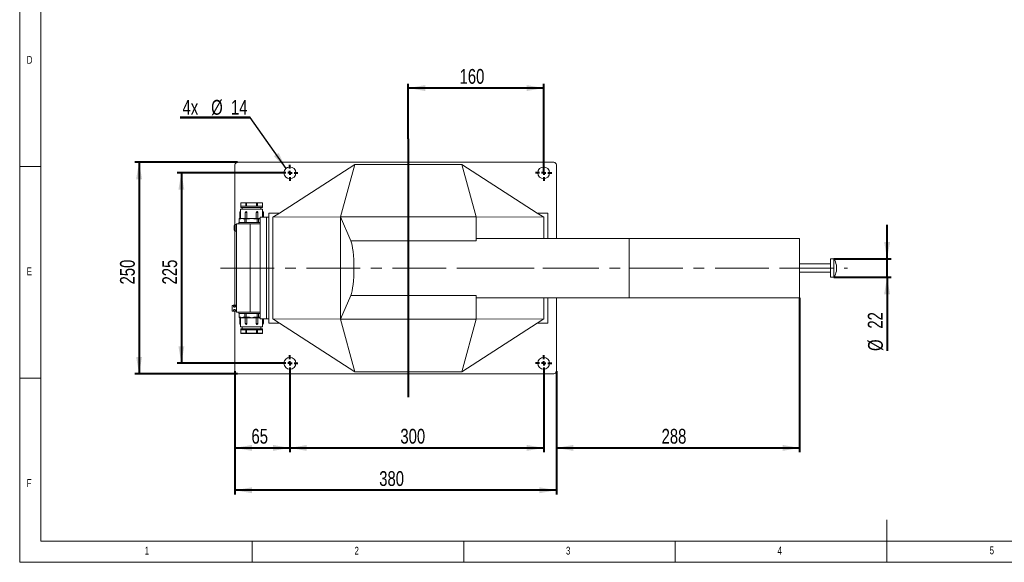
# Model space of a CAD drawing. Header units: millimetres. Extents: x 5 to 592, y 5 to 292.
# Tile 1 of 8: x 5 to 238, y 5 to 133. Entities that reach past the tile are written whole.
import ezdxf

# ---------------------------------------------------------------- set-up
doc = ezdxf.new("R2010")
doc.units = ezdxf.units.MM
doc.linetypes.add('CENTERX2', pattern=[20.32, 12.7, -2.54, 2.54, -2.54])
doc.layers.add('KÓTY_DO_VÝKRESŮ_NA_WEB', color=7, linetype='Continuous', lineweight=40)
doc.styles.add('SLDTEXTSTYLE0', font='TXT', dxfattribs={"width": 0.75})
doc.dimstyles.new('SLDDIMSTYLE0', dxfattribs={"dimtxt": 3.5, "dimasz": 4, "dimexe": 0, "dimexo": 0.0625, "dimgap": 0.875, "dimtad": 1, "dimdec": 1, "dimlfac": 5, "dimrnd": 1e-09, "dimzin": 12, "dimdsep": 46, "dimtxsty": 'SLDTEXTSTYLE0', "dimsah": 1, "dimcen": 0.09, "dimadec": 0, "dimazin": 3, "dimtfac": 1, "dimtmove": 0, "dimatfit": 0, "dimfxl": 1, "dimfrac": 2, "dimtolj": 1, "dimtzin": 12, "dimarcsym": 0})
doc.dimstyles.new('SLDDIMSTYLE1', dxfattribs={"dimtxt": 3.5, "dimasz": 4, "dimexe": 0, "dimexo": 0.0625, "dimgap": 0.875, "dimtad": 1, "dimdec": 1, "dimlfac": 5, "dimrnd": 1e-09, "dimzin": 12, "dimdsep": 46, "dimtxsty": 'SLDTEXTSTYLE0', "dimsah": 1, "dimcen": 0.09, "dimadec": 0, "dimazin": 3, "dimtfac": 1, "dimtofl": 0, "dimtmove": 0, "dimatfit": 3, "dimfxl": 1, "dimfrac": 2, "dimtolj": 1, "dimtzin": 12, "dimarcsym": 0})
doc.dimstyles.new('SLDDIMSTYLE2', dxfattribs={"dimtxt": 0.18, "dimasz": 4, "dimexe": 0, "dimexo": 0.0625, "dimgap": 0, "dimtad": 0, "dimtih": 1, "dimtoh": 1, "dimdec": 0, "dimrnd": 1e-09, "dimzin": 0, "dimdsep": 46, "dimtxsty": 'Standard', "dimsah": 1, "dimcen": 0.09, "dimadec": 0, "dimazin": 0, "dimtfac": 4, "dimtdec": 0, "dimtofl": 0, "dimtmove": 0, "dimatfit": 3, "dimfxl": 1, "dimfrac": 2, "dimtolj": 1, "dimtzin": 0, "dimarcsym": 0})

# ---------------------------------------------------------------- blocks, each defined once
blk = doc.blocks.new('_D_16')
at = {"layer": 'KÓTY_DO_VÝKRESŮ_NA_WEB'}
for p, q in [((96.89, 105.08), (96.89, 118.07)), ((128.89, 117.07), (96.89, 117.07)), ((128.89, 97.05), (128.89, 118.07))]:
    blk.add_line(p, q, dxfattribs=at)
for points in [[(96.89, 117.07), (100.89, 116.37), (100.89, 117.77)], [(128.89, 117.07), (124.89, 117.77), (124.89, 116.37)]]:
    blk.add_solid(points, dxfattribs=at)
at = {"layer": 'KÓTY_DO_VÝKRESŮ_NA_WEB', "insert": (109.01, 121.58), "char_height": 3.5, "attachment_point": 1, "style": 'SLDTEXTSTYLE0'}
blk.add_mtext('160', dxfattribs=at)
blk = doc.blocks.new('_D_17')
at = {"layer": 'KÓTY_DO_VÝKRESŮ_NA_WEB'}
for p, q in [((66.98, 97.04), (42.23, 97.04)), ((43.23, 97.04), (43.23, 52.04)), ((66.98, 52.04), (42.23, 52.04))]:
    blk.add_line(p, q, dxfattribs=at)
for points in [[(43.23, 97.04), (42.53, 93.04), (43.93, 93.04)], [(43.23, 52.04), (43.93, 56.04), (42.53, 56.04)]]:
    blk.add_solid(points, dxfattribs=at)
at = {"layer": 'KÓTY_DO_VÝKRESŮ_NA_WEB', "insert": (38.71, 70.66), "char_height": 3.5, "attachment_point": 1, "rotation": 90, "style": 'SLDTEXTSTYLE0'}
blk.add_mtext('225', dxfattribs=at)
blk = doc.blocks.new('_D_18')
at = {"layer": 'KÓTY_DO_VÝKRESŮ_NA_WEB'}
for p, q in [((56.48, 99.54), (32.23, 99.54)), ((33.23, 99.54), (33.23, 49.54)), ((56.48, 49.54), (32.23, 49.54))]:
    blk.add_line(p, q, dxfattribs=at)
for points in [[(33.23, 99.54), (32.53, 95.54), (33.93, 95.54)], [(33.23, 49.54), (33.93, 53.54), (32.53, 53.54)]]:
    blk.add_solid(points, dxfattribs=at)
at = {"layer": 'KÓTY_DO_VÝKRESŮ_NA_WEB', "insert": (28.71, 70.66), "char_height": 3.5, "attachment_point": 1, "rotation": 90, "style": 'SLDTEXTSTYLE0'}
blk.add_mtext('250', dxfattribs=at)
blk = doc.blocks.new('_D_19')
at = {"layer": 'KÓTY_DO_VÝKRESŮ_NA_WEB'}
for p, q in [((55.89, 50.13), (55.89, 31.03)), ((68.89, 50.13), (68.89, 31.03)), ((55.89, 32.03), (68.89, 32.03))]:
    blk.add_line(p, q, dxfattribs=at)
for points in [[(55.89, 32.03), (59.89, 31.33), (59.89, 32.73)], [(68.89, 32.03), (64.89, 32.73), (64.89, 31.33)]]:
    blk.add_solid(points, dxfattribs=at)
at = {"layer": 'KÓTY_DO_VÝKRESŮ_NA_WEB', "insert": (59.8, 36.54), "char_height": 3.5, "attachment_point": 1, "style": 'SLDTEXTSTYLE0'}
blk.add_mtext('65', dxfattribs=at)
blk = doc.blocks.new('_D_20')
at = {"layer": 'KÓTY_DO_VÝKRESŮ_NA_WEB'}
for p, q in [((68.89, 50.13), (68.89, 31.03)), ((128.89, 50.13), (128.89, 31.03)), ((68.89, 32.03), (128.89, 32.03))]:
    blk.add_line(p, q, dxfattribs=at)
for points in [[(68.89, 32.03), (72.89, 31.33), (72.89, 32.73)], [(128.89, 32.03), (124.89, 32.73), (124.89, 31.33)]]:
    blk.add_solid(points, dxfattribs=at)
at = {"layer": 'KÓTY_DO_VÝKRESŮ_NA_WEB', "insert": (95.01, 36.54), "char_height": 3.5, "attachment_point": 1, "style": 'SLDTEXTSTYLE0'}
blk.add_mtext('300', dxfattribs=at)
blk = doc.blocks.new('_D_21')
at = {"layer": 'KÓTY_DO_VÝKRESŮ_NA_WEB'}
for p, q in [((55.89, 50.13), (55.89, 21.03)), ((131.89, 50.13), (131.89, 21.03)), ((131.89, 22.03), (55.89, 22.03))]:
    blk.add_line(p, q, dxfattribs=at)
for points in [[(55.89, 22.03), (59.89, 21.33), (59.89, 22.73)], [(131.89, 22.03), (127.89, 22.73), (127.89, 21.33)]]:
    blk.add_solid(points, dxfattribs=at)
at = {"layer": 'KÓTY_DO_VÝKRESŮ_NA_WEB', "insert": (90.01, 26.54), "char_height": 3.5, "attachment_point": 1, "style": 'SLDTEXTSTYLE0'}
blk.add_mtext('380', dxfattribs=at)
blk = doc.blocks.new('_D_22')
at = {"layer": 'KÓTY_DO_VÝKRESŮ_NA_WEB'}
for p, q in [((189.41, 67.53), (189.41, 31.03)), ((131.89, 50.13), (131.89, 31.03)), ((131.89, 32.03), (189.41, 32.03))]:
    blk.add_line(p, q, dxfattribs=at)
for points in [[(131.89, 32.03), (135.89, 31.33), (135.89, 32.73)], [(189.41, 32.03), (185.41, 32.73), (185.41, 31.33)]]:
    blk.add_solid(points, dxfattribs=at)
at = {"layer": 'KÓTY_DO_VÝKRESŮ_NA_WEB', "insert": (156.77, 36.54), "char_height": 3.5, "attachment_point": 1, "style": 'SLDTEXTSTYLE0'}
blk.add_mtext('288', dxfattribs=at)
blk = doc.blocks.new('_D_23')
at = {"layer": 'KÓTY_DO_VÝKRESŮ_NA_WEB'}
for p, q in [((210.09, 76.72), (210.09, 84.72)), ((197.52, 76.72), (211.09, 76.72)), ((210.09, 72.36), (210.09, 76.72)), ((197.52, 72.36), (211.09, 72.36)), ((210.09, 72.36), (210.09, 54.94))]:
    blk.add_line(p, q, dxfattribs=at)
for points in [[(210.09, 76.72), (210.79, 80.72), (209.39, 80.72)], [(210.09, 72.36), (209.39, 68.36), (210.79, 68.36)]]:
    blk.add_solid(points, dxfattribs=at)
at = {"layer": 'KÓTY_DO_VÝKRESŮ_NA_WEB', "char_height": 3.5, "attachment_point": 1, "rotation": 90, "style": 'SLDTEXTSTYLE0'}
for s, insert in [('22', (205.53, 60.22)), ('%%c', (205.58, 54.94))]:
    blk.add_mtext(s, dxfattribs=dict(at, insert=insert))
blk = doc.blocks.new('SW_NOTE_5')
at = {"layer": 'KÓTY_DO_VÝKRESŮ_NA_WEB', "color": 0}
for p, q in [((-16.57, 0), (0, 0)), ((0, 0), (-16.57, 0)), ((-16.57, 0), (0, 0)), ((0, 0), (-16.57, 0)), ((-16.57, 0), (0, 0)), ((0, 0), (-16.57, 0))]:
    blk.add_line(p, q, dxfattribs=at)
at = {"layer": 'KÓTY_DO_VÝKRESŮ_NA_WEB', "color": 0, "char_height": 3.5, "attachment_point": 2, "style": 'SLDTEXTSTYLE0'}
for s, insert in [('4x', (-14.17, 4.16)), ('%%c', (-7.89, 4.16)), ('14', (-2.61, 4.16))]:
    blk.add_mtext(s, dxfattribs=dict(at, insert=insert))
blk = doc.blocks.new('SW_CENTERMARKSYMBOL_1')
at = {"layer": 'KÓTY_DO_VÝKRESŮ_NA_WEB', "color": 0}
for p, q in [((-1, 0), (-1.9, 0)), ((0, 0), (-0.5, 0)), ((0, 1), (0, 1.9)), ((0, 0), (0, 0.5)), ((0, 0), (0, -0.5)), ((0, 0), (0.5, 0)), ((1, 0), (1.9, 0)), ((0, -1), (0, -1.9))]:
    blk.add_line(p, q, dxfattribs=at)
blk = doc.blocks.new('SW_CENTERMARKSYMBOL_2')
at = {"layer": 'KÓTY_DO_VÝKRESŮ_NA_WEB', "color": 0}
for p, q in [((-1, 0), (-1.9, 0)), ((0, 0), (-0.5, 0)), ((0, 1), (0, 1.9)), ((0, 0), (0, 0.5)), ((0, 0), (0, -0.5)), ((0, 0), (0.5, 0)), ((1, 0), (1.9, 0)), ((0, -1), (0, -1.9))]:
    blk.add_line(p, q, dxfattribs=at)
blk = doc.blocks.new('SW_CENTERMARKSYMBOL_3')
at = {"layer": 'KÓTY_DO_VÝKRESŮ_NA_WEB', "color": 0}
for p, q in [((-1, 0), (-1.9, 0)), ((0, 0), (-0.5, 0)), ((0, 1), (0, 1.9)), ((0, 0), (0, 0.5)), ((0, 0), (0, -0.5)), ((0, 0), (0.5, 0)), ((1, 0), (1.9, 0)), ((0, -1), (0, -1.9))]:
    blk.add_line(p, q, dxfattribs=at)
blk = doc.blocks.new('SW_CENTERMARKSYMBOL_4')
at = {"layer": 'KÓTY_DO_VÝKRESŮ_NA_WEB', "color": 0}
for p, q in [((-1, 0), (-1.9, 0)), ((0, 0), (-0.5, 0)), ((0, 1), (0, 1.9)), ((0, 0), (0, 0.5)), ((0, 0), (0, -0.5)), ((0, 0), (0.5, 0)), ((1, 0), (1.9, 0)), ((0, -1), (0, -1.9))]:
    blk.add_line(p, q, dxfattribs=at)
blk = doc.blocks.new('SW_CENTERMARKSYMBOL_5')
at = {"layer": 'KÓTY_DO_VÝKRESŮ_NA_WEB', "color": 0}
for p, q in [((-1, 0), (-1.9, 0)), ((0, 0), (-0.5, 0)), ((0, 1), (0, 1.9)), ((0, 0), (0, 0.5)), ((0, 0), (0, -0.5)), ((0, 0), (0.5, 0)), ((1, 0), (1.9, 0)), ((0, -1), (0, -1.9))]:
    blk.add_line(p, q, dxfattribs=at)

msp = doc.modelspace()

# ---------------------------------------------------------------- linework, layer by layer
at = {"color": 7, "linetype": 'Continuous', "lineweight": 0}
for p, q in [((5, 292), (5, 5)), ((10, 287), (10, 10)), ((5, 98.5), (10, 98.5)), ((10, 48.5), (5, 48.5)), ((210, 5), (210, 15)), ((10, 10), (410, 10)), ((60, 5), (60, 10)), ((110, 10), (110, 5)), ((160, 5), (160, 10)), ((5, 5), (415, 5))]:
    msp.add_line(p, q, dxfattribs=at)
at = {"color": 7, "linetype": 'Continuous', "lineweight": 15}
for p, q in [((55.89, 84.79), (55.89, 98.937)), ((56.49, 99.537), (131.29, 99.537)), ((66.436, 87.537), (84.208, 99.037)), ((84.208, 99.037), (80.89, 86.637)), ((109.573, 99.037), (84.208, 99.037)), ((112.89, 86.637), (109.573, 99.037)), ((109.573, 99.037), (127.345, 87.537)), ((131.89, 81.537), (131.89, 98.937)), ((57.229, 88.467), (57.229, 87.867)), ((57.229, 88.467), (62.425, 88.467)), ((57.256, 89.167), (57.256, 89.927)), ((57.256, 89.927), (57.262, 89.927)), ((57.256, 89.167), (57.256, 88.867)), ((57.258, 89.167), (57.256, 89.167)), ((62.399, 88.867), (57.256, 88.867)), ((58.468, 89.167), (57.258, 89.167)), ((58.461, 89.927), (57.262, 89.927)), ((57.262, 89.927), (57.262, 89.167)), ((57.296, 89.967), (58.496, 89.967)), ((57.627, 88.867), (57.627, 88.467)), ((58.461, 89.167), (58.461, 89.927)), ((58.461, 89.927), (58.476, 89.927)), ((58.476, 89.167), (58.468, 89.167)), ((58.476, 89.927), (58.476, 89.167)), ((58.608, 89.927), (58.476, 89.927)), ((58.542, 89.167), (58.476, 89.167)), ((58.496, 89.967), (58.628, 89.967)), ((58.608, 89.167), (58.542, 89.167)), ((58.608, 89.167), (58.608, 89.927)), ((58.608, 89.927), (58.628, 89.927)), ((58.618, 89.167), (58.608, 89.167)), ((61.037, 89.167), (58.618, 89.167)), ((58.628, 89.967), (58.628, 89.927)), ((58.628, 89.967), (61.027, 89.967)), ((58.628, 89.927), (58.628, 89.167)), ((61.027, 89.927), (58.628, 89.927)), ((61.027, 89.927), (61.027, 89.967)), ((61.027, 89.967), (61.159, 89.967)), ((61.027, 89.167), (61.027, 89.927)), ((61.027, 89.927), (61.047, 89.927)), ((61.047, 89.167), (61.037, 89.167)), ((61.047, 89.927), (61.047, 89.167)), ((61.179, 89.927), (61.047, 89.927)), ((61.113, 89.167), (61.047, 89.167)), ((61.179, 89.167), (61.113, 89.167)), ((61.159, 89.967), (62.359, 89.967)), ((61.179, 89.167), (61.179, 89.927)), ((61.179, 89.927), (61.193, 89.927)), ((61.187, 89.167), (61.179, 89.167)), ((62.397, 89.167), (61.187, 89.167)), ((61.193, 89.927), (61.193, 89.167)), ((62.393, 89.927), (61.193, 89.927)), ((62.027, 88.467), (62.027, 88.867)), ((62.393, 89.167), (62.393, 89.927)), ((62.393, 89.927), (62.399, 89.927)), ((62.399, 89.167), (62.397, 89.167)), ((62.399, 89.927), (62.399, 89.167)), ((62.399, 88.867), (62.399, 89.167)), ((62.425, 87.867), (62.425, 88.467)), ((56.927, 86.167), (56.927, 85.267)), ((57.22, 86.167), (56.927, 86.167)), ((57.027, 86.267), (57.307, 86.267)), ((57.029, 87.667), (57.029, 86.267)), ((57.237, 87.667), (57.029, 87.667)), ((57.237, 86.267), (57.237, 87.667)), ((57.307, 86.267), (57.577, 86.267)), ((57.577, 86.267), (58.021, 86.267)), ((58.227, 86.167), (57.934, 86.167)), ((58.021, 86.267), (58.301, 86.267)), ((58.227, 86.167), (58.227, 85.267)), ((58.527, 86.167), (58.227, 86.167)), ((58.301, 86.267), (58.554, 86.267)), ((58.328, 87.667), (58.328, 86.267)), ((58.705, 87.667), (58.328, 87.667)), ((59.113, 86.167), (58.527, 86.167)), ((58.527, 86.167), (58.527, 85.267)), ((58.554, 86.267), (59.113, 86.267)), ((58.705, 86.267), (58.705, 87.667)), ((59.113, 86.267), (59.827, 86.267)), ((59.113, 86.167), (59.113, 86.267)), ((59.827, 86.267), (60.541, 86.267)), ((60.541, 86.167), (60.541, 86.267)), ((60.541, 86.267), (61.101, 86.267)), ((61.127, 86.167), (60.541, 86.167)), ((60.949, 87.667), (60.949, 86.267)), ((61.326, 87.667), (60.949, 87.667)), ((61.101, 86.267), (61.354, 86.267)), ((61.427, 86.167), (61.127, 86.167)), ((61.127, 86.167), (61.127, 85.267)), ((61.326, 86.267), (61.326, 87.667)), ((61.354, 86.267), (61.634, 86.267)), ((61.427, 86.167), (61.427, 85.267)), ((61.72, 86.167), (61.427, 86.167)), ((61.634, 86.267), (61.89, 86.267)), ((61.89, 86.537), (61.89, 62.537)), ((61.89, 86.537), (63.39, 86.537)), ((62.418, 87.667), (62.418, 86.537)), ((62.625, 87.667), (62.418, 87.667)), ((62.625, 86.537), (62.625, 87.667)), ((63.39, 86.537), (63.39, 62.537)), ((63.39, 86.537), (63.89, 86.537)), ((63.89, 87.537), (63.89, 61.537)), ((66.436, 87.537), (63.89, 87.537)), ((64.89, 86.537), (66.436, 87.537)), ((80.89, 86.637), (64.89, 86.537)), ((64.89, 86.537), (64.89, 62.537)), ((80.89, 62.437), (80.89, 86.637)), ((83.271, 80.996), (80.89, 86.637)), ((112.89, 86.637), (80.89, 86.637)), ((112.89, 80.996), (112.89, 86.637)), ((128.89, 86.537), (112.89, 86.637)), ((127.345, 87.537), (128.89, 86.537)), ((127.345, 87.537), (129.89, 87.537)), ((128.89, 81.537), (128.89, 86.537)), ((129.89, 87.537), (129.89, 81.537)), ((55.747, 83.518), (55.747, 84.567)), ((55.947, 84.817), (55.947, 84.808)), ((56.227, 84.842), (55.966, 84.82)), ((55.966, 84.82), (55.966, 83.265)), ((56.227, 84.987), (56.227, 64.087)), ((56.227, 84.987), (59.527, 84.987)), ((56.827, 85.267), (56.827, 84.987)), ((56.827, 85.267), (61.89, 85.267)), ((59.527, 84.987), (59.527, 64.087)), ((59.527, 84.987), (61.89, 84.987)), ((55.89, 65.732), (55.89, 83.297)), ((55.947, 83.277), (55.947, 83.268)), ((55.966, 83.265), (56.227, 83.242)), ((149.09, 81.537), (112.89, 81.537)), ((189.41, 81.537), (149.09, 81.537)), ((149.09, 67.537), (149.09, 81.537)), ((189.41, 67.537), (189.41, 81.537)), ((83.271, 80.996), (112.89, 80.996)), ((196.708, 75.547), (189.41, 75.547)), ((197.508, 76.717), (196.708, 76.717)), ((196.708, 72.357), (196.708, 76.717)), ((197.508, 72.357), (197.508, 76.717)), ((198.091, 73.826), (198.091, 75.248)), ((189.41, 73.527), (196.708, 73.527)), ((196.708, 72.357), (197.508, 72.357)), ((83.271, 68.079), (80.89, 62.437)), ((83.271, 68.079), (112.89, 68.079)), ((112.89, 62.437), (112.89, 68.079)), ((112.89, 67.537), (149.09, 67.537)), ((128.89, 62.537), (128.89, 67.537)), ((129.89, 67.537), (129.89, 61.537)), ((131.89, 50.137), (131.89, 67.537)), ((149.09, 67.537), (189.41, 67.537)), ((55.227, 64.383), (55.227, 65.681)), ((55.267, 65.722), (55.267, 64.343)), ((55.447, 65.722), (55.267, 65.722)), ((56.227, 65.732), (55.447, 65.732)), ((55.447, 65.732), (55.447, 65.722)), ((55.447, 64.343), (55.267, 64.343)), ((55.447, 64.332), (55.447, 64.343)), ((55.447, 64.332), (56.227, 64.332)), ((55.89, 50.137), (55.89, 64.332)), ((56.227, 64.087), (59.527, 64.087)), ((56.827, 64.087), (56.827, 63.807)), ((61.89, 63.807), (56.827, 63.807)), ((56.927, 62.907), (56.927, 63.807)), ((56.927, 62.907), (57.22, 62.907)), ((57.934, 62.907), (58.227, 62.907)), ((58.227, 62.907), (58.227, 63.807)), ((58.227, 62.907), (58.527, 62.907)), ((58.527, 62.907), (58.527, 63.807)), ((58.527, 62.907), (59.113, 62.907)), ((59.113, 62.807), (59.113, 62.907)), ((59.527, 64.087), (61.89, 64.087)), ((60.541, 62.907), (60.541, 62.807)), ((60.541, 62.907), (61.127, 62.907)), ((61.127, 62.907), (61.127, 63.807)), ((61.127, 62.907), (61.427, 62.907)), ((61.427, 62.907), (61.427, 63.807)), ((61.427, 62.907), (61.72, 62.907)), ((57.307, 62.807), (57.027, 62.807)), ((57.029, 62.807), (57.029, 61.407)), ((57.029, 61.407), (57.237, 61.407)), ((57.229, 61.207), (57.229, 60.607)), ((62.425, 60.607), (57.229, 60.607)), ((57.237, 61.407), (57.237, 62.807)), ((57.577, 62.807), (57.307, 62.807)), ((58.021, 62.807), (57.577, 62.807)), ((57.627, 60.607), (57.627, 60.207)), ((58.301, 62.807), (58.021, 62.807)), ((58.554, 62.807), (58.301, 62.807)), ((58.328, 62.807), (58.328, 61.407)), ((58.328, 61.407), (58.705, 61.407)), ((59.113, 62.807), (58.554, 62.807)), ((58.705, 61.407), (58.705, 62.807)), ((59.827, 62.807), (59.113, 62.807)), ((60.541, 62.807), (59.827, 62.807)), ((61.101, 62.807), (60.541, 62.807)), ((60.949, 62.807), (60.949, 61.407)), ((60.949, 61.407), (61.326, 61.407)), ((61.354, 62.807), (61.101, 62.807)), ((61.326, 61.407), (61.326, 62.807)), ((61.634, 62.807), (61.354, 62.807)), ((61.89, 62.807), (61.634, 62.807)), ((63.39, 62.537), (61.89, 62.537)), ((62.027, 60.207), (62.027, 60.607)), ((62.418, 62.537), (62.418, 61.407)), ((62.418, 61.407), (62.625, 61.407)), ((62.425, 60.607), (62.425, 61.207)), ((62.625, 61.407), (62.625, 62.537)), ((63.89, 62.537), (63.39, 62.537)), ((66.436, 61.537), (63.89, 61.537)), ((80.89, 62.437), (64.89, 62.537)), ((64.89, 62.537), (66.436, 61.537)), ((66.436, 61.537), (84.208, 50.037)), ((112.89, 62.437), (80.89, 62.437)), ((84.208, 50.037), (80.89, 62.437)), ((112.89, 62.437), (109.573, 50.037)), ((109.573, 50.037), (127.345, 61.537)), ((128.89, 62.537), (112.89, 62.437)), ((128.89, 62.537), (127.345, 61.537)), ((127.345, 61.537), (129.89, 61.537)), ((57.256, 60.207), (57.256, 59.907)), ((57.256, 60.207), (62.399, 60.207)), ((57.256, 59.147), (57.256, 59.907)), ((57.256, 59.907), (57.258, 59.907)), ((57.262, 59.147), (57.256, 59.147)), ((57.258, 59.907), (58.468, 59.907)), ((57.262, 59.907), (57.262, 59.147)), ((57.262, 59.147), (58.461, 59.147)), ((58.496, 59.107), (57.296, 59.107)), ((58.461, 59.147), (58.461, 59.907)), ((58.476, 59.147), (58.461, 59.147)), ((58.468, 59.907), (58.476, 59.907)), ((58.476, 59.907), (58.476, 59.147)), ((58.476, 59.907), (58.542, 59.907)), ((58.476, 59.147), (58.608, 59.147)), ((58.628, 59.107), (58.496, 59.107)), ((58.542, 59.907), (58.608, 59.907)), ((58.608, 59.147), (58.608, 59.907)), ((58.608, 59.907), (58.618, 59.907)), ((58.628, 59.147), (58.608, 59.147)), ((58.618, 59.907), (61.037, 59.907)), ((58.628, 59.907), (58.628, 59.147)), ((58.628, 59.147), (61.027, 59.147)), ((58.628, 59.147), (58.628, 59.107)), ((61.027, 59.107), (58.628, 59.107)), ((61.027, 59.147), (61.027, 59.907)), ((61.047, 59.147), (61.027, 59.147)), ((61.027, 59.107), (61.027, 59.147)), ((61.159, 59.107), (61.027, 59.107)), ((61.037, 59.907), (61.047, 59.907)), ((61.047, 59.907), (61.047, 59.147)), ((61.047, 59.907), (61.113, 59.907)), ((61.047, 59.147), (61.179, 59.147)), ((61.113, 59.907), (61.179, 59.907)), ((62.359, 59.107), (61.159, 59.107)), ((61.179, 59.147), (61.179, 59.907)), ((61.179, 59.907), (61.187, 59.907)), ((61.193, 59.147), (61.179, 59.147)), ((61.187, 59.907), (62.397, 59.907)), ((61.193, 59.907), (61.193, 59.147)), ((61.193, 59.147), (62.393, 59.147)), ((62.393, 59.147), (62.393, 59.907)), ((62.399, 59.147), (62.393, 59.147)), ((62.397, 59.907), (62.399, 59.907)), ((62.399, 59.907), (62.399, 60.207)), ((62.399, 59.907), (62.399, 59.147)), ((56.49, 49.537), (131.29, 49.537)), ((84.208, 50.037), (109.573, 50.037))]:
    msp.add_line(p, q, dxfattribs=at)
at = {"color": 7, "linetype": 'Continuous', "lineweight": 15, "flags": 128}
for points in [[(58.496, 89.967), (58.492, 89.967), (58.488, 89.964), (58.485, 89.961), (58.482, 89.956), (58.479, 89.95), (58.478, 89.943), (58.476, 89.935), (58.476, 89.927)], [(58.608, 89.927), (58.608, 89.935), (58.609, 89.943), (58.611, 89.95), (58.613, 89.956), (58.616, 89.961), (58.62, 89.964), (58.624, 89.967), (58.628, 89.967)], [(61.027, 89.967), (61.031, 89.967), (61.035, 89.964), (61.038, 89.961), (61.041, 89.956), (61.044, 89.95), (61.046, 89.943), (61.047, 89.935), (61.047, 89.927)], [(61.179, 89.927), (61.178, 89.935), (61.177, 89.943), (61.175, 89.95), (61.173, 89.956), (61.17, 89.961), (61.166, 89.964), (61.163, 89.967), (61.159, 89.967)], [(55.831, 65.309), (55.872, 65.322), (55.943, 65.367), (55.99, 65.429), (56.003, 65.462), (56.007, 65.494), (56.003, 65.523), (55.99, 65.549), (55.943, 65.587), (55.872, 65.609), (55.831, 65.614), (55.787, 65.615), (55.744, 65.614), (55.703, 65.609), (55.632, 65.587), (55.584, 65.549), (55.572, 65.523), (55.567, 65.494), (55.572, 65.462), (55.584, 65.429), (55.632, 65.367), (55.703, 65.322), (55.744, 65.309), (55.787, 65.304), (55.787, 65.304)], [(58.476, 59.147), (58.476, 59.14), (58.478, 59.132), (58.479, 59.125), (58.482, 59.119), (58.485, 59.114), (58.488, 59.11), (58.492, 59.108), (58.496, 59.107)], [(58.628, 59.107), (58.624, 59.108), (58.62, 59.11), (58.616, 59.114), (58.613, 59.119), (58.611, 59.125), (58.609, 59.132), (58.608, 59.14), (58.608, 59.147)], [(61.047, 59.147), (61.047, 59.14), (61.046, 59.132), (61.044, 59.125), (61.041, 59.119), (61.038, 59.114), (61.035, 59.11), (61.031, 59.108), (61.027, 59.107)], [(61.159, 59.107), (61.163, 59.108), (61.166, 59.11), (61.17, 59.114), (61.173, 59.119), (61.175, 59.125), (61.177, 59.132), (61.178, 59.14), (61.179, 59.147)]]:
    msp.add_lwpolyline(points, dxfattribs=at)
at = {"color": 7, "linetype": 'Continuous', "lineweight": 15}
for centre in [(68.89, 97.037), (128.89, 97.037), (68.89, 52.037), (128.89, 52.037)]:
    msp.add_circle(centre, 1.4, dxfattribs=at)
for centre, radius, start, end in [((56.49, 98.937), 0.6, 90, 180), ((131.29, 98.937), 0.6, 0, 90), ((57.296, 89.927), 0.04, 90, 180), ((57.299, 89.93), 0.0376, 94.40579, 183.80641), ((58.499, 89.93), 0.0376, 94.40579, 183.80641), ((61.156, 89.93), 0.0376, 356.19359, 85.59421), ((62.356, 89.93), 0.0376, 356.18923, 85.59369), ((62.359, 89.927), 0.04, 0, 90), ((57.027, 86.167), 0.1, 90, 180), ((57.229, 87.667), 0.2, 90.02655, 180), ((57.314, 86.174), 0.094, 94.40148, 183.81141), ((58.028, 86.174), 0.094, 94.40148, 183.81141), ((58.528, 87.667), 0.2, 90.40882, 180), ((61.126, 87.667), 0.2, 0, 90.4331), ((61.627, 86.174), 0.094, 356.18967, 85.59745), ((62.425, 87.667), 0.2, 0, 90.02766), ((55.987, 84.581), 0.24, 95, 99.59407), ((55.987, 83.504), 0.24, 260.40593, 265), ((194.154, 74.537), 4, 10.23948, 33.02466), ((194.154, 74.537), 4, 326.97534, 349.76052), ((57.027, 62.907), 0.1, 180, 270), ((57.314, 62.901), 0.094, 176.18859, 265.59852), ((58.028, 62.901), 0.094, 176.18859, 265.59852), ((61.627, 62.901), 0.094, 274.40255, 3.81033), ((57.229, 61.407), 0.2, 180, 270), ((58.528, 61.407), 0.2, 180, 270), ((61.126, 61.407), 0.2, 270, 0), ((62.425, 61.407), 0.2, 270, 0), ((57.296, 59.147), 0.04, 180, 270), ((57.299, 59.145), 0.0376, 176.19359, 265.59421), ((58.499, 59.145), 0.0376, 176.19359, 265.59421), ((61.156, 59.145), 0.0376, 274.40579, 3.80641), ((62.356, 59.145), 0.0376, 274.40631, 3.81077), ((62.359, 59.147), 0.04, 270, 0), ((56.49, 50.137), 0.6, 180, 270), ((131.29, 50.137), 0.6, 270, 0)]:
    msp.add_arc(centre, radius, start, end, dxfattribs=at)
for centre, major_axis, ratio, start_param, end_param in [((58.301, 86.167), (0, 0.1), 0.7320508, 0, 1.5707963), ((58.554, 86.167), (0, 0.1), 0.2679492, 0, 1.5707963), ((61.101, 86.167), (0, 0.1), 0.2679492, 4.712389, 6.2831853), ((61.354, 86.167), (0, 0.1), 0.7320508, 4.712389, 6.2831853), ((82.795, 74.537), (0, 7), 0.176327, 3.5374356, 5.8873424), ((55.787, 65.032), (0, -0.311), 0.7071068, 2.6543606, 3.5245384), ((58.301, 62.907), (0, 0.1), 0.7320508, 1.5707963, 3.1415927), ((58.554, 62.907), (0, 0.1), 0.2679492, 1.5707963, 3.1415927), ((61.101, 62.907), (0, 0.1), 0.2679492, 3.1415927, 4.712389), ((61.354, 62.907), (0, 0.1), 0.7320508, 3.1415927, 4.712389)]:
    msp.add_ellipse(centre, major_axis=major_axis, ratio=ratio, start_param=start_param, end_param=end_param, dxfattribs=at)
for points, knots in [([(57.577, 86.267), (57.577, 86.267), (57.491, 86.233), (57.373, 86.181), (57.254, 86.17), (57.22, 86.167)], [0, 0, 0, 0, 0.0061923, 0.7223711, 1, 1, 1, 1]), ([(57.229, 87.867), (57.229, 87.865), (57.23, 87.861), (57.232, 87.826), (57.235, 87.776), (57.237, 87.72), (57.237, 87.682), (57.237, 87.667)], [0, 0, 0, 0, 0.21419, 0.4283706, 0.6427726, 0.8574244, 1, 1, 1, 1]), ([(57.934, 86.167), (57.901, 86.17), (57.781, 86.181), (57.663, 86.233), (57.578, 86.267), (57.577, 86.267)], [0, 0, 0, 0, 0.2776284, 0.993804, 1, 1, 1, 1]), ([(58.528, 87.867), (58.548, 87.865), (58.587, 87.861), (58.64, 87.826), (58.68, 87.776), (58.702, 87.72), (58.704, 87.682), (58.705, 87.667)], [0, 0, 0, 0, 0.2141933, 0.4283691, 0.6427729, 0.8574248, 1, 1, 1, 1]), ([(59.827, 86.267), (59.826, 86.267), (59.656, 86.233), (59.419, 86.181), (59.18, 86.17), (59.113, 86.167)], [0, 0, 0, 0, 0.0061947, 0.72237, 1, 1, 1, 1]), ([(60.541, 86.167), (60.474, 86.17), (60.235, 86.181), (59.999, 86.233), (59.829, 86.267), (59.827, 86.267)], [0, 0, 0, 0, 0.27763, 0.9938053, 1, 1, 1, 1]), ([(60.949, 87.667), (60.951, 87.69), (60.955, 87.735), (60.986, 87.795), (61.032, 87.84), (61.081, 87.864), (61.114, 87.866), (61.126, 87.867)], [0, 0, 0, 0, 0.2145852, 0.4291638, 0.6438259, 0.8584303, 1, 1, 1, 1]), ([(61.89, 86.203), (61.867, 86.194), (61.811, 86.173), (61.754, 86.169), (61.72, 86.167)], [0, 0, 0, 0, 0.41458728, 1, 1, 1, 1]), ([(62.418, 87.667), (62.418, 87.69), (62.418, 87.735), (62.421, 87.795), (62.423, 87.84), (62.425, 87.864), (62.425, 87.866), (62.425, 87.867)], [0, 0, 0, 0, 0.2145852, 0.4291667, 0.6438271, 0.8584336, 1, 1, 1, 1]), ([(55.747, 84.567), (55.749, 84.588), (55.753, 84.638), (55.782, 84.7), (55.829, 84.755), (55.883, 84.792), (55.928, 84.803), (55.947, 84.808)], [0, 0, 0, 0, 0.1886429, 0.4374181, 0.5916686, 0.8280344, 1, 1, 1, 1]), ([(55.947, 83.277), (55.937, 83.279), (55.9, 83.287), (55.842, 83.318), (55.786, 83.376), (55.753, 83.447), (55.749, 83.496), (55.747, 83.518)], [0, 0, 0, 0, 0.09516, 0.3301829, 0.5663703, 0.8051335, 1, 1, 1, 1]), ([(55.227, 65.681), (55.228, 65.686), (55.229, 65.695), (55.236, 65.708), (55.246, 65.717), (55.257, 65.721), (55.265, 65.722), (55.267, 65.722)], [0, 0, 0, 0, 0.219089, 0.438244, 0.6555382, 0.8695087, 1, 1, 1, 1]), ([(55.787, 65.304), (55.771, 65.305), (55.738, 65.307), (55.676, 65.328), (55.608, 65.375), (55.554, 65.45), (55.535, 65.529), (55.554, 65.597), (55.608, 65.644), (55.676, 65.667), (55.738, 65.676), (55.787, 65.678), (55.836, 65.676), (55.899, 65.667), (55.967, 65.644), (56.021, 65.597), (56.04, 65.529), (56.02, 65.45), (55.967, 65.375), (55.899, 65.328), (55.836, 65.307), (55.804, 65.305), (55.787, 65.304)], [0, 0, 0, 0, 0.0301881, 0.0607243, 0.122386, 0.1855846, 0.2498575, 0.3142914, 0.3776127, 0.4392348, 0.4696683, 0.4999743, 0.5302864, 0.5606794, 0.6224438, 0.6857452, 0.7500274, 0.8143407, 0.877636, 0.9393065, 0.969757, 1, 1, 1, 1]), ([(55.267, 64.343), (55.263, 64.343), (55.254, 64.344), (55.242, 64.351), (55.233, 64.361), (55.228, 64.372), (55.228, 64.38), (55.227, 64.383)], [0, 0, 0, 0, 0.21059643, 0.42113308, 0.63299266, 0.84788409, 1, 1, 1, 1]), ([(55.787, 64.387), (55.771, 64.388), (55.738, 64.389), (55.676, 64.398), (55.608, 64.42), (55.554, 64.468), (55.535, 64.535), (55.554, 64.614), (55.608, 64.69), (55.676, 64.737), (55.738, 64.757), (55.787, 64.762), (55.836, 64.757), (55.899, 64.737), (55.967, 64.69), (56.021, 64.614), (56.04, 64.535), (56.02, 64.468), (55.967, 64.42), (55.899, 64.398), (55.836, 64.389), (55.804, 64.388), (55.787, 64.387)], [0, 0, 0, 0, 0.0301882, 0.0607242, 0.1223862, 0.1855848, 0.2498576, 0.3142912, 0.3776129, 0.4392351, 0.4696685, 0.4999745, 0.5302866, 0.5606795, 0.6224444, 0.6857449, 0.7500272, 0.8143407, 0.877636, 0.9393063, 0.969757, 1, 1, 1, 1]), ([(55.743, 64.756), (55.729, 64.752), (55.688, 64.741), (55.628, 64.7), (55.587, 64.647), (55.57, 64.603), (55.566, 64.57), (55.57, 64.541), (55.587, 64.507), (55.628, 64.475), (55.688, 64.457), (55.744, 64.45), (55.773, 64.45), (55.787, 64.449)], [0, 0, 0, 0, 0.06551076, 0.19883854, 0.33234418, 0.3992784, 0.46617113, 0.53266527, 0.5996639, 0.73291498, 0.86633116, 0.93337841, 1, 1, 1, 1]), ([(55.787, 64.449), (55.802, 64.45), (55.831, 64.45), (55.886, 64.457), (55.947, 64.475), (55.987, 64.507), (56.004, 64.541), (56.009, 64.571), (56.004, 64.603), (55.988, 64.647), (55.947, 64.7), (55.887, 64.741), (55.845, 64.752), (55.832, 64.756)], [0, 0, 0, 0, 0.0667361, 0.1335864, 0.2670121, 0.4004524, 0.4674085, 0.5340163, 0.6009496, 0.6675133, 0.8009604, 0.9345834, 1, 1, 1, 1]), ([(57.22, 62.907), (57.254, 62.904), (57.373, 62.894), (57.491, 62.842), (57.577, 62.808), (57.577, 62.807)], [0, 0, 0, 0, 0.2776289, 0.9938077, 1, 1, 1, 1]), ([(57.577, 62.807), (57.578, 62.808), (57.663, 62.842), (57.781, 62.894), (57.901, 62.904), (57.934, 62.907)], [0, 0, 0, 0, 0.006196, 0.7223716, 1, 1, 1, 1]), ([(59.113, 62.907), (59.18, 62.904), (59.419, 62.894), (59.656, 62.842), (59.826, 62.808), (59.827, 62.807)], [0, 0, 0, 0, 0.27763, 0.9938053, 1, 1, 1, 1]), ([(59.827, 62.807), (59.829, 62.808), (59.999, 62.842), (60.235, 62.894), (60.474, 62.904), (60.541, 62.907)], [0, 0, 0, 0, 0.0061947, 0.72237, 1, 1, 1, 1]), ([(61.72, 62.907), (61.754, 62.905), (61.811, 62.902), (61.867, 62.88), (61.89, 62.871)], [0, 0, 0, 0, 0.58541272, 1, 1, 1, 1]), ([(57.237, 61.407), (57.237, 61.385), (57.236, 61.34), (57.234, 61.28), (57.231, 61.235), (57.23, 61.211), (57.229, 61.208), (57.229, 61.207)], [0, 0, 0, 0, 0.2145853, 0.4291665, 0.6438269, 0.8584336, 1, 1, 1, 1]), ([(58.705, 61.407), (58.703, 61.385), (58.699, 61.34), (58.668, 61.28), (58.623, 61.235), (58.573, 61.211), (58.541, 61.208), (58.528, 61.207)], [0, 0, 0, 0, 0.2145845, 0.4291681, 0.6438246, 0.8584298, 1, 1, 1, 1]), ([(61.126, 61.207), (61.107, 61.21), (61.068, 61.214), (61.015, 61.248), (60.974, 61.299), (60.953, 61.355), (60.95, 61.393), (60.949, 61.407)], [0, 0, 0, 0, 0.2141927, 0.4283754, 0.6427728, 0.8574242, 1, 1, 1, 1]), ([(62.425, 61.207), (62.425, 61.21), (62.425, 61.214), (62.422, 61.248), (62.42, 61.299), (62.418, 61.355), (62.418, 61.393), (62.418, 61.407)], [0, 0, 0, 0, 0.21419, 0.4283706, 0.6427724, 0.8574245, 1, 1, 1, 1])]:
    msp.add_open_spline(points, degree=3, knots=knots, dxfattribs=at)
at = {"layer": 'KÓTY_DO_VÝKRESŮ_NA_WEB'}
msp.add_line((96.89, 105.072), (96.89, 44.026), dxfattribs=at)
at = {"layer": 'KÓTY_DO_VÝKRESŮ_NA_WEB', "linetype": 'CENTERX2', "lineweight": 0}
for p, q in [((52.49, 74.537), (135.29, 74.537)), ((108.89, 74.537), (149.09, 74.537)), ((149.09, 74.537), (193.41, 74.537)), ((184.708, 74.537), (200.708, 74.537))]:
    msp.add_line(p, q, dxfattribs=at)

# ---------------------------------------------------------------- block references
at = {"layer": 'KÓTY_DO_VÝKRESŮ_NA_WEB'}
for name, p in [('SW_NOTE_5', (59.526, 110.109)), ('SW_CENTERMARKSYMBOL_1', (68.89, 97.037)), ('SW_CENTERMARKSYMBOL_4', (128.89, 97.037)), ('SW_CENTERMARKSYMBOL_5', (128.89, 97.037)), ('SW_CENTERMARKSYMBOL_2', (68.89, 52.037)), ('SW_CENTERMARKSYMBOL_3', (128.89, 52.037))]:
    msp.add_blockref(name, p, dxfattribs=at)

# ---------------------------------------------------------------- texts
at = {"color": 7, "linetype": 'Continuous', "lineweight": 0, "char_height": 1.852, "attachment_point": 1, "style": 'SLDTEXTSTYLE0'}
for s, insert in [('D', (6.667, 124.668)), ('E', (6.667, 74.668)), ('F', (6.667, 24.668)), ('1', (34.583, 8.668)), ('2', (84.167, 8.668)), ('3', (134.167, 8.668)), ('4', (184.167, 8.668)), ('5', (234.338, 8.747))]:
    msp.add_mtext(s, dxfattribs=dict(at, insert=insert))

# ---------------------------------------------------------------- dimensions: what is measured, and where the dimension line sits
at = {"layer": 'KÓTY_DO_VÝKRESŮ_NA_WEB'}
for base, p1, p2, picture, middle in [((96.89, 117.072), (128.89, 97.037), (96.89, 105.072), '_D_16', (112.89, 117.072)), ((68.89, 32.026), (55.89, 50.137), (68.89, 50.137), '_D_19', (62.39, 32.026)), ((55.89, 22.026), (131.89, 50.137), (55.89, 50.137), '_D_21', (93.89, 22.026)), ((128.89, 32.026), (68.89, 50.137), (128.89, 50.137), '_D_20', (98.89, 32.026))]:
    dim = msp.add_linear_dim(base=base, p1=p1, p2=p2, dimstyle='SLDDIMSTYLE1', dxfattribs=at)
    dim.commit()
    dim.dimension.update_dxf_attribs({"geometry": picture, "text_midpoint": middle, "dimtype": 160})
for base, p1, p2, picture, middle in [((33.225, 49.537), (56.49, 99.537), (56.49, 49.537), '_D_18', (33.225, 74.537)), ((43.225, 52.037), (66.99, 97.037), (66.99, 52.037), '_D_17', (43.225, 74.537))]:
    dim = msp.add_linear_dim(base=base, p1=p1, p2=p2, angle=90, dimstyle='SLDDIMSTYLE1', dxfattribs=at)
    dim.commit()
    dim.dimension.update_dxf_attribs({"geometry": picture, "text_midpoint": middle, "dimtype": 160})
dim = msp.add_linear_dim(base=(210.091, 76.717), p1=(197.508, 72.357), p2=(197.508, 76.717), angle=90, text='%%c22', dimstyle='SLDDIMSTYLE0', dxfattribs=at)
dim.commit()
dim.dimension.update_dxf_attribs({"geometry": '_D_23', "text_midpoint": (210.091, 60.168), "dimtype": 160})
dim = msp.add_linear_dim(base=(189.41, 32.026), p1=(131.89, 50.137), p2=(189.41, 67.537), text='288', dimstyle='SLDDIMSTYLE1', dxfattribs=at)
dim.commit()
dim.dimension.update_dxf_attribs({"geometry": '_D_22', "text_midpoint": (160.65, 32.026), "dimtype": 160})

# ---------------------------------------------------------------- leaders
msp.add_leader([(67.98, 98.101), (59.526, 110.109)], dimstyle='SLDDIMSTYLE2', dxfattribs=at)

doc.saveas('drawing.dxf')
